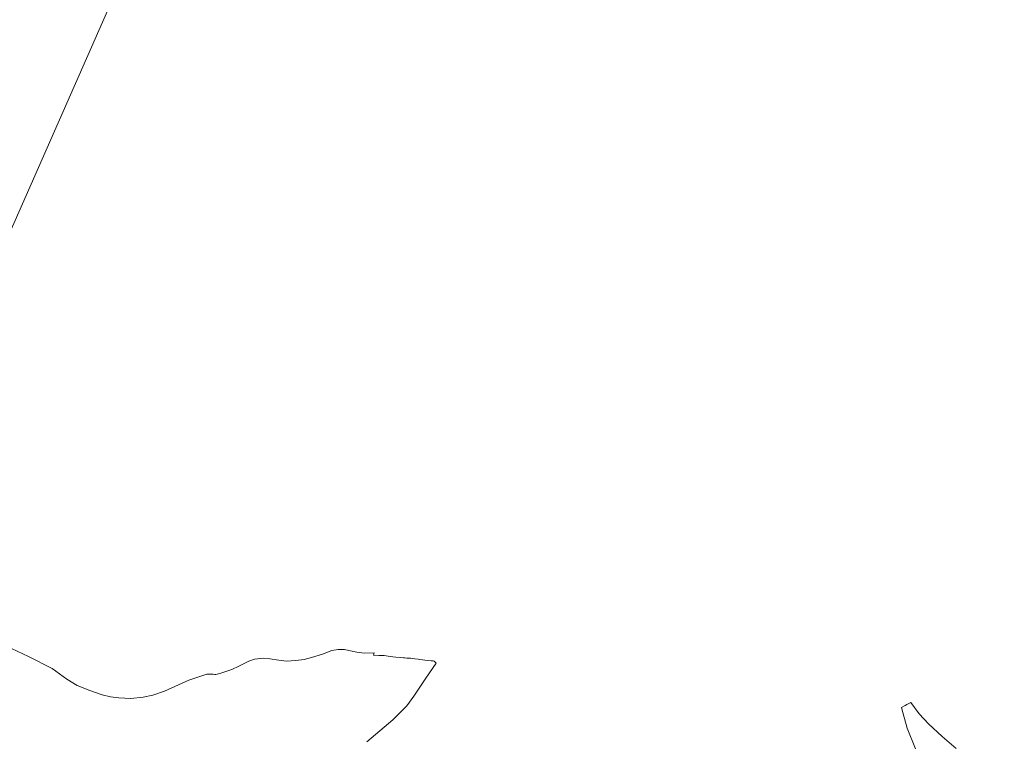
# Model space of a CAD drawing. Header units: metres. Extents: x 140853 to 145288, y 474558 to 480269.
# Tile 140 of 256: x 143244 to 143877, y 476568 to 477032. Entities that reach past the tile are written whole.
import ezdxf

# ---------------------------------------------------------------- set-up
doc = ezdxf.new("R2010")
doc.units = ezdxf.units.M
doc.header["$MEASUREMENT"] = 0
doc.layers.add('B-WE-GR-HEIDE-G', color=200, linetype='Continuous', lineweight=13)
doc.layers.add('B-WE-OG-HULPLIJN-G', color=50, linetype='Continuous', lineweight=18)

msp = doc.modelspace()

# ---------------------------------------------------------------- linework, layer by layer
at = {"layer": 'B-WE-GR-HEIDE-G', "ltscale": 0.2, "flags": 128}
for points in [[(143231.432, 476631.332), (143249.814, 476622.739), (143265.004, 476614.879), (143274.526, 476608.062), (143281.077, 476603.962), (143289.316, 476600.782), (143297.167, 476598.097), (143302.666, 476596.745), (143308.028, 476596.141), (143315.622, 476595.632), (143323.585, 476596.413), (143329.836, 476597.729), (143337.246, 476600.464), (143352.92, 476607.407), (143364.507, 476611.243), (143368.495, 476611.294), (143369.589, 476611.149), (143370.333, 476611.05), (143372.83, 476611.822), (143376.153, 476612.773), (143380.475, 476614.306), (143385.133, 476616.541), (143391.551, 476619.63), (143395.127, 476620.93), (143401.033, 476621.485), (143405.069, 476621.21), (143410.814, 476620.334), (143415.69, 476619.68), (143421.731, 476620.081), (143427.134, 476620.726), (143431.797, 476622.122), (143438.834, 476624.094), (143444.932, 476626.43), (143448.905, 476627.237), (143452.901, 476627.098), (143455.822, 476626.571), (143460.956, 476625.546), (143465.559, 476624.812), (143472.084, 476625.027), (143471.571, 476623.571), (143471.668, 476623.575), (143474.994, 476623.268), (143475.589, 476623.253), (143476.67, 476623.317), (143477.406, 476623.317), (143478.484, 476623.214), (143479.733, 476622.991), (143482.386, 476622.632), (143484.131, 476622.409), (143485.928, 476622.221), (143489.179, 476621.947), (143490.873, 476621.758), (143491.746, 476621.707), (143493.132, 476621.673), (143495.511, 476621.553), (143496.743, 476621.433), (143498.283, 476621.228), (143500.268, 476620.851), (143501.483, 476620.697), (143503.075, 476620.457), (143506.056, 476620.102), (143508.812, 476619.832), (143510.039, 476619.832), (143510.674, 476619.558), (143511.948, 476618.467), (143505.296, 476608.655), (143497.624, 476597.163), (143493.134, 476590.978), (143484.026, 476581.862), (143467.344, 476567.764)], [(143820.167, 476563.288), (143814.807, 476576.646), (143811.901, 476586.56), (143811.032, 476589.916), (143813.388, 476591.18), (143814.487, 476591.769), (143817.031, 476593.134), (143822.393, 476585.892), (143828.454, 476579.267), (143837.323, 476571.299), (143846.319, 476563.572)]]:
    msp.add_lwpolyline(points, dxfattribs=at)
at = {"layer": 'B-WE-OG-HULPLIJN-G'}
msp.add_lwpolyline([(141484.938, 478467.493), (142922.898, 478740.923), (143043.789, 479141.528), (143928.198, 479351.369), (144042.725, 479840.999), (144698.079, 479872.794), (144672.627, 478988.916), (144742.617, 478639.181), (145060.75, 478225.858), (145035.298, 477659.922), (145054.388, 476896.862), (144768.066, 476833.275), (144755.342, 477825.251), (143616.428, 477755.303), (142541.14, 475313.514), (141510.39, 476108.367), (141014.104, 476776.044), (140988.652, 477462.798), (141421.313, 477755.303), (141484.938, 478467.493)], close=True, dxfattribs=at)

doc.saveas('drawing.dxf')
